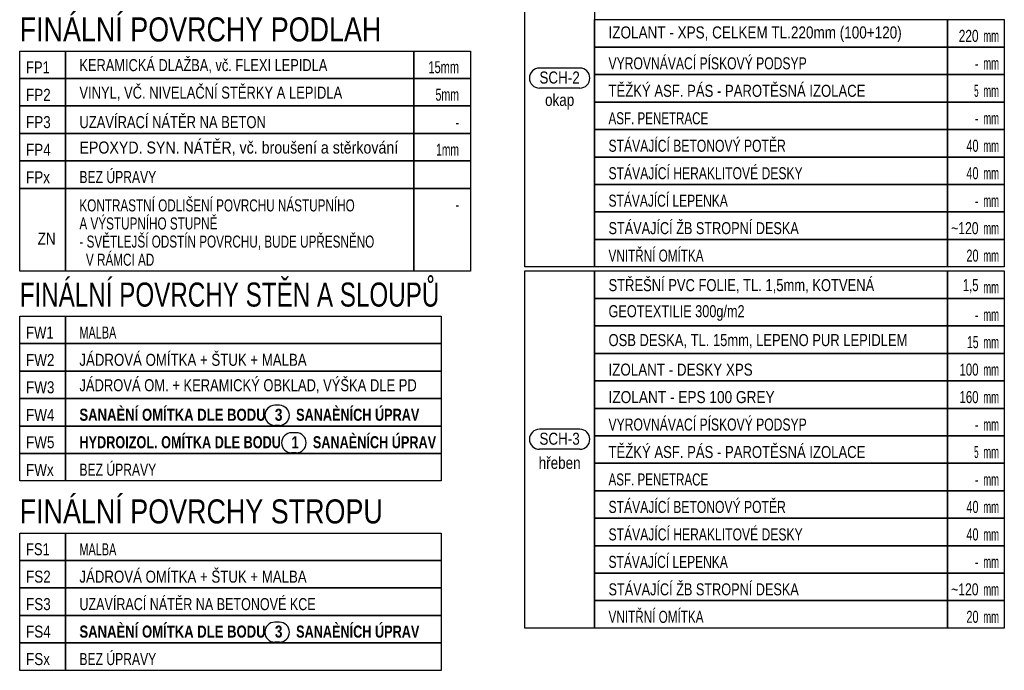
# Model space of a CAD drawing. Header units: millimetres. Extents: x -17177 to 48677, y -60985 to 11467.
# Tile 1 of 71: x 38450 to 48677, y -60985 to -54220. Entities that reach past the tile are written whole.
import ezdxf

# ---------------------------------------------------------------- set-up
doc = ezdxf.new("R2010")
doc.units = ezdxf.units.MM
doc.layers.add('XR$1$LEGENDA SKLADEB_1', color=7, linetype='Continuous', lineweight=25)
doc.styles.add('ARIAL', font='ARIAL.TTF')
doc.styles.add('ARIALNARROW', font='ARIALN.TTF')

# ---------------------------------------------------------------- blocks, each defined once
blk = doc.blocks.new('KOMPLEXNÍ OBJEKT_71')
at = {"layer": 'XR$1$LEGENDA SKLADEB_1', "color": 7, "linetype": 'Continuous', "lineweight": 25}
for p, q in [((44421, -54506), (44421, -54220)), ((44421, -54220), (48088, -54220)), ((48088, -54220), (48677, -54220)), ((48088, -54506), (48088, -54220)), ((48088, -54220), (48088, -54506)), ((48677, -54220), (48677, -54506)), ((48088, -54506), (44421, -54506)), ((48677, -54506), (48088, -54506))]:
    blk.add_line(p, q, dxfattribs=at)
blk = doc.blocks.new('KOMPLEXNÍ OBJEKT_72')
at = {"layer": 'XR$1$LEGENDA SKLADEB_1', "color": 7, "linetype": 'Continuous', "lineweight": 25}
for p, q in [((44421, -54791), (44421, -54506)), ((44421, -54506), (48088, -54506)), ((48088, -54506), (48677, -54506)), ((48088, -54791), (48088, -54506)), ((48088, -54506), (48088, -54791)), ((48677, -54506), (48677, -54791)), ((48088, -54791), (44421, -54791)), ((48677, -54791), (48088, -54791))]:
    blk.add_line(p, q, dxfattribs=at)
blk = doc.blocks.new('KOMPLEXNÍ OBJEKT_73')
at = {"layer": 'XR$1$LEGENDA SKLADEB_1', "color": 7, "linetype": 'Continuous', "lineweight": 25}
for p, q in [((44421, -55077), (44421, -54791)), ((44421, -54791), (48088, -54791)), ((48088, -54791), (48677, -54791)), ((48088, -55077), (48088, -54791)), ((48088, -54791), (48088, -55077)), ((48677, -54791), (48677, -55077)), ((48088, -55077), (44421, -55077)), ((48677, -55077), (48088, -55077))]:
    blk.add_line(p, q, dxfattribs=at)
blk = doc.blocks.new('KOMPLEXNÍ OBJEKT_74')
at = {"layer": 'XR$1$LEGENDA SKLADEB_1', "color": 7, "linetype": 'Continuous', "lineweight": 25}
for p, q in [((44421, -55362), (44421, -55077)), ((44421, -55077), (48088, -55077)), ((48088, -55077), (48677, -55077)), ((48088, -55362), (48088, -55077)), ((48088, -55077), (48088, -55362)), ((48677, -55077), (48677, -55362)), ((48088, -55362), (44421, -55362)), ((48677, -55362), (48088, -55362))]:
    blk.add_line(p, q, dxfattribs=at)
blk = doc.blocks.new('KOMPLEXNÍ OBJEKT_75')
at = {"layer": 'XR$1$LEGENDA SKLADEB_1', "color": 7, "linetype": 'Continuous', "lineweight": 25}
for p, q in [((44421, -55648), (44421, -55362)), ((44421, -55362), (48088, -55362)), ((48088, -55362), (48677, -55362)), ((48088, -55648), (48088, -55362)), ((48088, -55362), (48088, -55648)), ((48677, -55362), (48677, -55648)), ((48088, -55648), (44421, -55648)), ((48677, -55648), (48088, -55648))]:
    blk.add_line(p, q, dxfattribs=at)
blk = doc.blocks.new('KOMPLEXNÍ OBJEKT_76')
at = {"layer": 'XR$1$LEGENDA SKLADEB_1', "color": 7, "linetype": 'Continuous', "lineweight": 25}
for p, q in [((44421, -55934), (44421, -55648)), ((44421, -55648), (48088, -55648)), ((48088, -55648), (48677, -55648)), ((48088, -55934), (48088, -55648)), ((48088, -55648), (48088, -55934)), ((48677, -55648), (48677, -55934)), ((48088, -55934), (44421, -55934)), ((48677, -55934), (48088, -55934))]:
    blk.add_line(p, q, dxfattribs=at)
blk = doc.blocks.new('KOMPLEXNÍ OBJEKT_77')
at = {"layer": 'XR$1$LEGENDA SKLADEB_1', "color": 7, "linetype": 'Continuous', "lineweight": 25}
for p, q in [((44421, -56219), (44421, -55934)), ((44421, -55934), (48088, -55934)), ((48088, -55934), (48677, -55934)), ((48088, -56219), (48088, -55934)), ((48088, -55934), (48088, -56219)), ((48677, -55934), (48677, -56219)), ((48088, -56219), (44421, -56219)), ((48677, -56219), (48088, -56219))]:
    blk.add_line(p, q, dxfattribs=at)
blk = doc.blocks.new('KOMPLEXNÍ OBJEKT_78')
at = {"layer": 'XR$1$LEGENDA SKLADEB_1', "color": 7, "linetype": 'Continuous', "lineweight": 25}
for p, q in [((44421, -56505), (44421, -56219)), ((44421, -56219), (48088, -56219)), ((48088, -56219), (48677, -56219)), ((48088, -56505), (48088, -56219)), ((48088, -56219), (48088, -56505)), ((48677, -56219), (48677, -56505)), ((48088, -56505), (44421, -56505)), ((48677, -56505), (48088, -56505))]:
    blk.add_line(p, q, dxfattribs=at)
blk = doc.blocks.new('KOMPLEXNÍ OBJEKT_79')
at = {"layer": 'XR$1$LEGENDA SKLADEB_1', "color": 7, "linetype": 'Continuous', "lineweight": 25}
for p, q in [((44421, -56790), (44421, -56505)), ((44421, -56505), (48088, -56505)), ((48088, -56505), (48677, -56505)), ((48088, -56790), (48088, -56505)), ((48088, -56505), (48088, -56790)), ((48677, -56505), (48677, -56790)), ((48088, -56790), (44421, -56790)), ((48677, -56790), (48088, -56790))]:
    blk.add_line(p, q, dxfattribs=at)
blk = doc.blocks.new('KOMPLEXNÍ OBJEKT_82')
at = {"layer": 'XR$1$LEGENDA SKLADEB_1', "color": 7, "linetype": 'Continuous', "lineweight": 25}
for p, q in [((43696, -53078), (44421, -53078)), ((43696, -56790), (43696, -53078)), ((44421, -53078), (44421, -56790)), ((44421, -56790), (43696, -56790))]:
    blk.add_line(p, q, dxfattribs=at)
blk = doc.blocks.new('KOMPLEXNÍ OBJEKT_83')
at = {"layer": 'XR$1$LEGENDA SKLADEB_1', "color": 7, "linetype": 'Continuous', "lineweight": 25}
for p, q in [((44421, -57119), (44421, -56833)), ((44421, -56833), (48088, -56833)), ((48088, -56833), (48677, -56833)), ((48088, -57119), (48088, -56833)), ((48088, -56833), (48088, -57119)), ((48677, -56833), (48677, -57119)), ((48088, -57119), (44421, -57119)), ((48677, -57119), (48088, -57119))]:
    blk.add_line(p, q, dxfattribs=at)
blk = doc.blocks.new('KOMPLEXNÍ OBJEKT_84')
at = {"layer": 'XR$1$LEGENDA SKLADEB_1', "color": 7, "linetype": 'Continuous', "lineweight": 25}
for p, q in [((44421, -57404), (44421, -57119)), ((44421, -57119), (48088, -57119)), ((48088, -57119), (48677, -57119)), ((48088, -57404), (48088, -57119)), ((48088, -57119), (48088, -57404)), ((48677, -57119), (48677, -57404)), ((48088, -57404), (44421, -57404)), ((48677, -57404), (48088, -57404))]:
    blk.add_line(p, q, dxfattribs=at)
blk = doc.blocks.new('KOMPLEXNÍ OBJEKT_85')
at = {"layer": 'XR$1$LEGENDA SKLADEB_1', "color": 7, "linetype": 'Continuous', "lineweight": 25}
for p, q in [((44421, -58261), (44421, -57975)), ((44421, -57975), (48088, -57975)), ((48088, -57975), (48677, -57975)), ((48088, -58261), (48088, -57975)), ((48088, -57975), (48088, -58261)), ((48677, -57975), (48677, -58261)), ((48088, -58261), (44421, -58261)), ((48677, -58261), (48088, -58261))]:
    blk.add_line(p, q, dxfattribs=at)
blk = doc.blocks.new('KOMPLEXNÍ OBJEKT_86')
at = {"layer": 'XR$1$LEGENDA SKLADEB_1', "color": 7, "linetype": 'Continuous', "lineweight": 25}
for p, q in [((44421, -58547), (44421, -58261)), ((44421, -58261), (48088, -58261)), ((48088, -58261), (48677, -58261)), ((48088, -58547), (48088, -58261)), ((48088, -58261), (48088, -58547)), ((48677, -58261), (48677, -58547)), ((48088, -58547), (44421, -58547)), ((48677, -58547), (48088, -58547))]:
    blk.add_line(p, q, dxfattribs=at)
blk = doc.blocks.new('KOMPLEXNÍ OBJEKT_87')
at = {"layer": 'XR$1$LEGENDA SKLADEB_1', "color": 7, "linetype": 'Continuous', "lineweight": 25}
for p, q in [((44421, -58832), (44421, -58547)), ((44421, -58547), (48088, -58547)), ((48088, -58547), (48677, -58547)), ((48088, -58832), (48088, -58547)), ((48088, -58547), (48088, -58832)), ((48677, -58547), (48677, -58832)), ((48088, -58832), (44421, -58832)), ((48677, -58832), (48088, -58832))]:
    blk.add_line(p, q, dxfattribs=at)
blk = doc.blocks.new('KOMPLEXNÍ OBJEKT_88')
at = {"layer": 'XR$1$LEGENDA SKLADEB_1', "color": 7, "linetype": 'Continuous', "lineweight": 25}
for p, q in [((44421, -59118), (44421, -58832)), ((44421, -58832), (48088, -58832)), ((48088, -58832), (48677, -58832)), ((48088, -59118), (48088, -58832)), ((48088, -58832), (48088, -59118)), ((48677, -58832), (48677, -59118)), ((48088, -59118), (44421, -59118)), ((48677, -59118), (48088, -59118))]:
    blk.add_line(p, q, dxfattribs=at)
blk = doc.blocks.new('KOMPLEXNÍ OBJEKT_89')
at = {"layer": 'XR$1$LEGENDA SKLADEB_1', "color": 7, "linetype": 'Continuous', "lineweight": 25}
for p, q in [((44421, -59403), (44421, -59118)), ((44421, -59118), (48088, -59118)), ((48088, -59118), (48677, -59118)), ((48088, -59403), (48088, -59118)), ((48088, -59118), (48088, -59403)), ((48677, -59118), (48677, -59403)), ((48088, -59403), (44421, -59403)), ((48677, -59403), (48088, -59403))]:
    blk.add_line(p, q, dxfattribs=at)
blk = doc.blocks.new('KOMPLEXNÍ OBJEKT_90')
at = {"layer": 'XR$1$LEGENDA SKLADEB_1', "color": 7, "linetype": 'Continuous', "lineweight": 25}
for p, q in [((44421, -59689), (44421, -59403)), ((44421, -59403), (48088, -59403)), ((48088, -59403), (48677, -59403)), ((48088, -59689), (48088, -59403)), ((48088, -59403), (48088, -59689)), ((48677, -59403), (48677, -59689)), ((48088, -59689), (44421, -59689)), ((48677, -59689), (48088, -59689))]:
    blk.add_line(p, q, dxfattribs=at)
blk = doc.blocks.new('KOMPLEXNÍ OBJEKT_91')
at = {"layer": 'XR$1$LEGENDA SKLADEB_1', "color": 7, "linetype": 'Continuous', "lineweight": 25}
for p, q in [((44421, -59974), (44421, -59689)), ((44421, -59689), (48088, -59689)), ((48088, -59689), (48677, -59689)), ((48088, -59974), (48088, -59689)), ((48088, -59689), (48088, -59974)), ((48677, -59689), (48677, -59974)), ((48088, -59974), (44421, -59974)), ((48677, -59974), (48088, -59974))]:
    blk.add_line(p, q, dxfattribs=at)
blk = doc.blocks.new('KOMPLEXNÍ OBJEKT_92')
at = {"layer": 'XR$1$LEGENDA SKLADEB_1', "color": 7, "linetype": 'Continuous', "lineweight": 25}
for p, q in [((44421, -60260), (44421, -59974)), ((44421, -59974), (48088, -59974)), ((48088, -59974), (48677, -59974)), ((48088, -60260), (48088, -59974)), ((48088, -59974), (48088, -60260)), ((48677, -59974), (48677, -60260)), ((48088, -60260), (44421, -60260)), ((48677, -60260), (48088, -60260))]:
    blk.add_line(p, q, dxfattribs=at)
blk = doc.blocks.new('KOMPLEXNÍ OBJEKT_93')
at = {"layer": 'XR$1$LEGENDA SKLADEB_1', "color": 7, "linetype": 'Continuous', "lineweight": 25}
for p, q in [((44421, -60545), (44421, -60260)), ((44421, -60260), (48088, -60260)), ((48088, -60260), (48677, -60260)), ((48088, -60545), (48088, -60260)), ((48088, -60260), (48088, -60545)), ((48677, -60260), (48677, -60545)), ((48088, -60545), (44421, -60545)), ((48677, -60545), (48088, -60545))]:
    blk.add_line(p, q, dxfattribs=at)
blk = doc.blocks.new('KOMPLEXNÍ OBJEKT_94')
at = {"layer": 'XR$1$LEGENDA SKLADEB_1', "color": 7, "linetype": 'Continuous', "lineweight": 25}
for p, q in [((44421, -57690), (44421, -57404)), ((44421, -57404), (48088, -57404)), ((48088, -57404), (48677, -57404)), ((48088, -57690), (48088, -57404)), ((48088, -57404), (48088, -57690)), ((48677, -57404), (48677, -57690)), ((48088, -57690), (44421, -57690)), ((48677, -57690), (48088, -57690))]:
    blk.add_line(p, q, dxfattribs=at)
blk = doc.blocks.new('KOMPLEXNÍ OBJEKT_95')
at = {"layer": 'XR$1$LEGENDA SKLADEB_1', "color": 7, "linetype": 'Continuous', "lineweight": 25}
for p, q in [((44421, -57975), (44421, -57690)), ((44421, -57690), (48088, -57690)), ((48088, -57690), (48677, -57690)), ((48088, -57975), (48088, -57690)), ((48088, -57690), (48088, -57975)), ((48677, -57690), (48677, -57975)), ((48088, -57975), (44421, -57975)), ((48677, -57975), (48088, -57975))]:
    blk.add_line(p, q, dxfattribs=at)
blk = doc.blocks.new('KOMPLEXNÍ OBJEKT_96')
at = {"layer": 'XR$1$LEGENDA SKLADEB_1', "color": 7, "linetype": 'Continuous', "lineweight": 25}
for p, q in [((43696, -56833), (44421, -56833)), ((43696, -60545), (43696, -56833)), ((44421, -56833), (44421, -60545)), ((44421, -60545), (43696, -60545))]:
    blk.add_line(p, q, dxfattribs=at)
blk = doc.blocks.new('KOMPLEXNÍ OBJEKT_97')
at = {"layer": 'XR$1$LEGENDA SKLADEB_1', "color": 7, "linetype": 'Continuous', "lineweight": 25}
for p, q in [((38450, -57302), (38925, -57302)), ((38450, -57588), (38450, -57302)), ((38925, -57302), (38925, -57588)), ((38925, -57588), (38925, -57302)), ((38925, -57302), (42829, -57302)), ((42829, -57302), (42829, -57588)), ((38925, -57588), (38450, -57588)), ((42829, -57588), (38925, -57588))]:
    blk.add_line(p, q, dxfattribs=at)
blk = doc.blocks.new('KOMPLEXNÍ OBJEKT_98')
at = {"layer": 'XR$1$LEGENDA SKLADEB_1', "color": 7, "linetype": 'Continuous', "lineweight": 25}
for p, q in [((38450, -57588), (38925, -57588)), ((38450, -57874), (38450, -57588)), ((38925, -57588), (38925, -57874)), ((38925, -57874), (38925, -57588)), ((38925, -57588), (42829, -57588)), ((42829, -57588), (42829, -57874)), ((38925, -57874), (38450, -57874)), ((42829, -57874), (38925, -57874))]:
    blk.add_line(p, q, dxfattribs=at)
blk = doc.blocks.new('KOMPLEXNÍ OBJEKT_99')
at = {"layer": 'XR$1$LEGENDA SKLADEB_1', "color": 7, "linetype": 'Continuous', "lineweight": 25}
for p, q in [((38450, -57874), (38925, -57874)), ((38450, -58159), (38450, -57874)), ((38925, -57874), (38925, -58159)), ((38925, -58159), (38925, -57874)), ((38925, -57874), (42829, -57874)), ((42829, -57874), (42829, -58159)), ((38925, -58159), (38450, -58159)), ((42829, -58159), (38925, -58159))]:
    blk.add_line(p, q, dxfattribs=at)
blk = doc.blocks.new('KOMPLEXNÍ OBJEKT_100')
at = {"layer": 'XR$1$LEGENDA SKLADEB_1', "color": 7, "linetype": 'Continuous', "lineweight": 25}
for p, q in [((38450, -58159), (38925, -58159)), ((38450, -58445), (38450, -58159)), ((38925, -58159), (38925, -58445)), ((38925, -58445), (38925, -58159)), ((38925, -58159), (42829, -58159)), ((42829, -58159), (42829, -58445)), ((38925, -58445), (38450, -58445)), ((42829, -58445), (38925, -58445))]:
    blk.add_line(p, q, dxfattribs=at)
blk = doc.blocks.new('KOMPLEXNÍ OBJEKT_101')
at = {"layer": 'XR$1$LEGENDA SKLADEB_1', "color": 7, "linetype": 'Continuous', "lineweight": 25}
for p, q in [((38450, -58445), (38925, -58445)), ((38450, -58730), (38450, -58445)), ((38925, -58445), (38925, -58730)), ((38925, -58730), (38925, -58445)), ((38925, -58445), (42829, -58445)), ((42829, -58445), (42829, -58730)), ((38925, -58730), (38450, -58730)), ((42829, -58730), (38925, -58730))]:
    blk.add_line(p, q, dxfattribs=at)
blk = doc.blocks.new('KOMPLEXNÍ OBJEKT_102')
at = {"layer": 'XR$1$LEGENDA SKLADEB_1', "color": 7, "linetype": 'Continuous', "lineweight": 25}
for p, q in [((38450, -58730), (38925, -58730)), ((38450, -59016), (38450, -58730)), ((38925, -58730), (38925, -59016)), ((38925, -59016), (38925, -58730)), ((38925, -58730), (42829, -58730)), ((42829, -58730), (42829, -59016)), ((38925, -59016), (38450, -59016)), ((42829, -59016), (38925, -59016))]:
    blk.add_line(p, q, dxfattribs=at)
blk = doc.blocks.new('KOMPLEXNÍ OBJEKT_103')
at = {"layer": 'XR$1$LEGENDA SKLADEB_1', "color": 7, "linetype": 'Continuous', "lineweight": 25}
for p, q in [((38450, -59557), (38925, -59557)), ((38450, -59842), (38450, -59557)), ((38925, -59557), (38925, -59842)), ((38925, -59842), (38925, -59557)), ((38925, -59557), (42829, -59557)), ((42829, -59557), (42829, -59842)), ((38925, -59842), (38450, -59842)), ((42829, -59842), (38925, -59842))]:
    blk.add_line(p, q, dxfattribs=at)
blk = doc.blocks.new('KOMPLEXNÍ OBJEKT_104')
at = {"layer": 'XR$1$LEGENDA SKLADEB_1', "color": 7, "linetype": 'Continuous', "lineweight": 25}
for p, q in [((38450, -59842), (38925, -59842)), ((38450, -60128), (38450, -59842)), ((38925, -59842), (38925, -60128)), ((38925, -60128), (38925, -59842)), ((38925, -59842), (42829, -59842)), ((42829, -59842), (42829, -60128)), ((38925, -60128), (38450, -60128)), ((42829, -60128), (38925, -60128))]:
    blk.add_line(p, q, dxfattribs=at)
blk = doc.blocks.new('KOMPLEXNÍ OBJEKT_105')
at = {"layer": 'XR$1$LEGENDA SKLADEB_1', "color": 7, "linetype": 'Continuous', "lineweight": 25}
for p, q in [((38450, -60128), (38925, -60128)), ((38450, -60414), (38450, -60128)), ((38925, -60128), (38925, -60414)), ((38925, -60414), (38925, -60128)), ((38925, -60128), (42829, -60128)), ((42829, -60128), (42829, -60414)), ((38925, -60414), (38450, -60414)), ((42829, -60414), (38925, -60414))]:
    blk.add_line(p, q, dxfattribs=at)
blk = doc.blocks.new('KOMPLEXNÍ OBJEKT_106')
at = {"layer": 'XR$1$LEGENDA SKLADEB_1', "color": 7, "linetype": 'Continuous', "lineweight": 25}
for p, q in [((38450, -60414), (38925, -60414)), ((38450, -60699), (38450, -60414)), ((38925, -60414), (38925, -60699)), ((38925, -60699), (38925, -60414)), ((38925, -60414), (42829, -60414)), ((42829, -60414), (42829, -60699)), ((38925, -60699), (38450, -60699)), ((42829, -60699), (38925, -60699))]:
    blk.add_line(p, q, dxfattribs=at)
blk = doc.blocks.new('KOMPLEXNÍ OBJEKT_107')
at = {"layer": 'XR$1$LEGENDA SKLADEB_1', "color": 7, "linetype": 'Continuous', "lineweight": 25}
for p, q in [((38450, -60699), (38925, -60699)), ((38450, -60985), (38450, -60699)), ((38925, -60699), (38925, -60985)), ((38925, -60985), (38925, -60699)), ((38925, -60699), (42829, -60699)), ((42829, -60699), (42829, -60985)), ((38925, -60985), (38450, -60985)), ((42829, -60985), (38925, -60985))]:
    blk.add_line(p, q, dxfattribs=at)
blk = doc.blocks.new('KOMPLEXNÍ OBJEKT_108')
at = {"layer": 'XR$1$LEGENDA SKLADEB_1', "color": 7, "linetype": 'Continuous', "lineweight": 25}
for p, q in [((38450, -54546), (38925, -54546)), ((38450, -54831), (38450, -54546)), ((38925, -54546), (38925, -54831)), ((38925, -54831), (38925, -54546)), ((38925, -54546), (42542, -54546)), ((42542, -54546), (43131, -54546)), ((42542, -54831), (42542, -54546)), ((42542, -54546), (42542, -54831)), ((43131, -54546), (43131, -54831)), ((38925, -54831), (38450, -54831)), ((42542, -54831), (38925, -54831)), ((43131, -54831), (42542, -54831))]:
    blk.add_line(p, q, dxfattribs=at)
blk = doc.blocks.new('KOMPLEXNÍ OBJEKT_109')
at = {"layer": 'XR$1$LEGENDA SKLADEB_1', "color": 7, "linetype": 'Continuous', "lineweight": 25}
for p, q in [((38450, -54831), (38925, -54831)), ((38450, -55117), (38450, -54831)), ((38925, -54831), (38925, -55117)), ((38925, -55117), (38925, -54831)), ((38925, -54831), (42542, -54831)), ((42542, -54831), (43131, -54831)), ((42542, -55117), (42542, -54831)), ((42542, -54831), (42542, -55117)), ((43131, -54831), (43131, -55117)), ((38925, -55117), (38450, -55117)), ((42542, -55117), (38925, -55117)), ((43131, -55117), (42542, -55117))]:
    blk.add_line(p, q, dxfattribs=at)
blk = doc.blocks.new('KOMPLEXNÍ OBJEKT_110')
at = {"layer": 'XR$1$LEGENDA SKLADEB_1', "color": 7, "linetype": 'Continuous', "lineweight": 25}
for p, q in [((38450, -55117), (38925, -55117)), ((38450, -55402), (38450, -55117)), ((38925, -55117), (38925, -55402)), ((38925, -55402), (38925, -55117)), ((38925, -55117), (42542, -55117)), ((42542, -55117), (43131, -55117)), ((42542, -55402), (42542, -55117)), ((42542, -55117), (42542, -55402)), ((43131, -55117), (43131, -55402)), ((38925, -55402), (38450, -55402)), ((42542, -55402), (38925, -55402)), ((43131, -55402), (42542, -55402))]:
    blk.add_line(p, q, dxfattribs=at)
blk = doc.blocks.new('KOMPLEXNÍ OBJEKT_111')
at = {"layer": 'XR$1$LEGENDA SKLADEB_1', "color": 7, "linetype": 'Continuous', "lineweight": 25}
for p, q in [((38450, -55402), (38925, -55402)), ((38450, -55688), (38450, -55402)), ((38925, -55402), (38925, -55688)), ((38925, -55688), (38925, -55402)), ((38925, -55402), (42542, -55402)), ((42542, -55402), (43131, -55402)), ((42542, -55688), (42542, -55402)), ((42542, -55402), (42542, -55688)), ((43131, -55402), (43131, -55688)), ((38925, -55688), (38450, -55688)), ((42542, -55688), (38925, -55688)), ((43131, -55688), (42542, -55688))]:
    blk.add_line(p, q, dxfattribs=at)
blk = doc.blocks.new('KOMPLEXNÍ OBJEKT_112')
at = {"layer": 'XR$1$LEGENDA SKLADEB_1', "color": 7, "linetype": 'Continuous', "lineweight": 25}
for p, q in [((38450, -55688), (38925, -55688)), ((38450, -55974), (38450, -55688)), ((38925, -55688), (38925, -55974)), ((38925, -55974), (38925, -55688)), ((38925, -55688), (42542, -55688)), ((42542, -55688), (43131, -55688)), ((42542, -55974), (42542, -55688)), ((42542, -55688), (42542, -55974)), ((43131, -55688), (43131, -55974)), ((38925, -55974), (38450, -55974)), ((42542, -55974), (38925, -55974)), ((43131, -55974), (42542, -55974))]:
    blk.add_line(p, q, dxfattribs=at)
blk = doc.blocks.new('KOMPLEXNÍ OBJEKT_113')
at = {"layer": 'XR$1$LEGENDA SKLADEB_1', "color": 7, "linetype": 'Continuous', "lineweight": 25}
for p, q in [((38450, -55974), (38925, -55974)), ((38450, -56836), (38450, -55974)), ((38925, -55974), (38925, -56836)), ((38925, -56836), (38925, -55974)), ((38925, -55974), (42542, -55974)), ((42542, -55974), (43131, -55974)), ((42542, -56836), (42542, -55974)), ((42542, -55974), (42542, -56836)), ((43131, -55974), (43131, -56836)), ((38925, -56836), (38450, -56836)), ((42542, -56836), (38925, -56836)), ((43131, -56836), (42542, -56836))]:
    blk.add_line(p, q, dxfattribs=at)

msp = doc.modelspace()

# ---------------------------------------------------------------- linework, layer by layer
at = {"layer": 'XR$1$LEGENDA SKLADEB_1', "color": 3, "linetype": 'Continuous', "lineweight": 25}
for p, q in [((44267.4, -54723.2), (43848.3, -54723.2)), ((44267.4, -54931.5), (43848.3, -54931.5)), ((44267.4, -58478.4), (43848.3, -58478.4)), ((44267.4, -58686.7), (43848.3, -58686.7))]:
    msp.add_line(p, q, dxfattribs=at)
at = {"layer": 'XR$1$LEGENDA SKLADEB_1', "color": 7, "linetype": 'Continuous', "lineweight": 25}
for p, q in [((44420.9, -57689.9), (44420.9, -57404.3)), ((44420.9, -57404.3), (48087.7, -57404.3)), ((44420.9, -57689.9), (48087.7, -57689.9)), ((44420.9, -57975.4), (48087.7, -57975.4)), ((41146.8, -58229.3), (41100.1, -58229.3)), ((41146.8, -58437.7), (41100.1, -58437.7)), ((41320.9, -58514.9), (41274.2, -58514.9)), ((41320.9, -58723.2), (41274.2, -58723.2)), ((41146.8, -60483.7), (41100.1, -60483.7)), ((41146.8, -60692.1), (41100.1, -60692.1))]:
    msp.add_line(p, q, dxfattribs=at)
at = {"layer": 'XR$1$LEGENDA SKLADEB_1', "color": 3, "linetype": 'Continuous', "lineweight": 25}
for centre, start, end in [((43848.3, -54827.4), 90, 270), ((44267.4, -54827.4), 270, 90), ((43848.3, -58582.6), 90, 270), ((44267.4, -58582.6), 270, 90)]:
    msp.add_arc(centre, 104.2, start, end, dxfattribs=at)
at = {"layer": 'XR$1$LEGENDA SKLADEB_1', "color": 7, "linetype": 'Continuous', "lineweight": 25}
for centre, start, end in [((41100.1, -58333.5), 90, 270), ((41146.8, -58333.5), 270, 90), ((41274.2, -58619.1), 90, 270), ((41320.9, -58619.1), 270, 90), ((41100.1, -60587.9), 90, 270), ((41146.8, -60587.9), 270, 90)]:
    msp.add_arc(centre, 104.2, start, end, dxfattribs=at)

# ---------------------------------------------------------------- block references
for name in ['KOMPLEXNÍ OBJEKT_82', 'KOMPLEXNÍ OBJEKT_71', 'KOMPLEXNÍ OBJEKT_72', 'KOMPLEXNÍ OBJEKT_108', 'KOMPLEXNÍ OBJEKT_73', 'KOMPLEXNÍ OBJEKT_109', 'KOMPLEXNÍ OBJEKT_110', 'KOMPLEXNÍ OBJEKT_74', 'KOMPLEXNÍ OBJEKT_111', 'KOMPLEXNÍ OBJEKT_75', 'KOMPLEXNÍ OBJEKT_112', 'KOMPLEXNÍ OBJEKT_76', 'KOMPLEXNÍ OBJEKT_77', 'KOMPLEXNÍ OBJEKT_113', 'KOMPLEXNÍ OBJEKT_78', 'KOMPLEXNÍ OBJEKT_79', 'KOMPLEXNÍ OBJEKT_96', 'KOMPLEXNÍ OBJEKT_83', 'KOMPLEXNÍ OBJEKT_84', 'KOMPLEXNÍ OBJEKT_97', 'KOMPLEXNÍ OBJEKT_94', 'KOMPLEXNÍ OBJEKT_98', 'KOMPLEXNÍ OBJEKT_95', 'KOMPLEXNÍ OBJEKT_99', 'KOMPLEXNÍ OBJEKT_85', 'KOMPLEXNÍ OBJEKT_100', 'KOMPLEXNÍ OBJEKT_86', 'KOMPLEXNÍ OBJEKT_101', 'KOMPLEXNÍ OBJEKT_87', 'KOMPLEXNÍ OBJEKT_102', 'KOMPLEXNÍ OBJEKT_88', 'KOMPLEXNÍ OBJEKT_89', 'KOMPLEXNÍ OBJEKT_90', 'KOMPLEXNÍ OBJEKT_103', 'KOMPLEXNÍ OBJEKT_91', 'KOMPLEXNÍ OBJEKT_104', 'KOMPLEXNÍ OBJEKT_92', 'KOMPLEXNÍ OBJEKT_105', 'KOMPLEXNÍ OBJEKT_93', 'KOMPLEXNÍ OBJEKT_106', 'KOMPLEXNÍ OBJEKT_107']:
    msp.add_blockref(name, (0, 0), dxfattribs=at)

# ---------------------------------------------------------------- texts
at = {"layer": 'XR$1$LEGENDA SKLADEB_1', "color": 7, "linetype": 'Continuous', "lineweight": 50, "char_height": 250, "attachment_point": 7, "style": 'ARIAL'}
for s, insert, width in [('\\W0.80;FINÁLNÍ POVRCHY PODLAH', (38449.6, -54450), 3866.919), ('\\W0.72;FINÁLNÍ POVRCHY STĚN A SLOUPŮ', (38449.6, -57206.7), 4422.806), ('\\W0.80;FINÁLNÍ POVRCHY STROPU', (38449.6, -59461.1), 3880.196)]:
    msp.add_mtext(s, dxfattribs=dict(at, insert=insert, width=width))
at = {"layer": 'XR$1$LEGENDA SKLADEB_1', "color": 7, "linetype": 'Continuous', "lineweight": 25, "char_height": 125}
for s, insert, width, attachment_point, style in [('\\W0.98;IZOLANT - XPS, CELKEM TL.220mm (100+120)', (44566.1, -54452.9), 3124.59, 7, 'ARIALNARROW'), ('\\W0.93;KERAMICKÁ DLAŽBA, vč. FLEXI LEPIDLA', (39070, -54778.4), 2631.382, 7, 'ARIALNARROW'), ('\\W0.88;VYROVNÁVACÍ PÍSKOVÝ PODSYP', (44566.1, -54738.4), 2108.163, 7, 'ARIALNARROW'), ('\\W0.86;220', (48409.5, -54452.9), 260.348, 9, 'ARIALNARROW'), ('\\W0.69;mm', (48622.9, -54452.9), 210.026, 9, 'ARIALNARROW'), ('\\W0.77;FP1', (38515.6, -54778.4), 305.058, 7, 'ARIAL'), ('\\W0.94;VINYL, VČ. NIVELAČNÍ STĚRKY A LEPIDLA', (39070, -55064), 2785.319, 7, 'ARIALNARROW'), ('\\W0.80;15mm', (43013.5, -54778.4), 376.78, 9, 'ARIALNARROW'), ('\\W0.95;TĚŽKÝ ASF. PÁS - PAROTĚSNÁ IZOLACE', (44566.1, -55024), 2732.798, 7, 'ARIALNARROW'), ('\\W0.81;-', (48409.5, -54738.4), 90.84, 9, 'ARIALNARROW'), ('\\W0.69;mm', (48622.9, -54738.4), 210.026, 9, 'ARIALNARROW'), ('\\W0.57;5', (48409.5, -55024), 82.583, 9, 'ARIALNARROW'), ('\\W0.80;FP2', (38515.6, -55064), 306.505, 7, 'ARIAL'), ('\\W0.94;UZAVÍRACÍ NÁTĚR NA BETON', (39070, -55349.5), 2002.249, 7, 'ARIALNARROW'), ('\\W0.77;5mm', (43013.5, -55064), 294.852, 9, 'ARIALNARROW'), ('\\W0.84;ASF. PENETRACE', (44566.1, -55309.6), 1092.659, 7, 'ARIALNARROW'), ('\\W0.69;mm', (48622.9, -55024), 210.026, 9, 'ARIALNARROW'), ('\\W0.80;FP3', (38515.6, -55349.5), 306.505, 7, 'ARIAL'), ('\\W0.88;STÁVAJÍCÍ BETONOVÝ POTĚR', (44566.1, -55595.1), 1898.352, 7, 'ARIALNARROW'), ('\\W0.69;mm', (48622.9, -55309.6), 210.026, 9, 'ARIALNARROW'), ('\\W1.03;EPOXYD. SYN. NÁTĚR, vč. broušení a stěrkování', (39070, -55635.1), 3374.297, 7, 'ARIALNARROW'), ('\\W0.81;-', (43013.5, -55349.5), 90.84, 9, 'ARIALNARROW'), ('\\W0.81;-', (48409.5, -55309.6), 90.84, 9, 'ARIALNARROW'), ('\\W0.80;FP4', (38515.6, -55635.1), 306.505, 7, 'ARIAL'), ('\\W0.75;1mm', (43013.5, -55635.1), 293.711, 9, 'ARIALNARROW'), ('\\W0.88;STÁVAJÍCÍ HERAKLITOVÉ DESKY', (44566.1, -55880.7), 2075.064, 7, 'ARIALNARROW'), ('\\W0.79;40', (48409.5, -55595.1), 175.866, 9, 'ARIALNARROW'), ('\\W0.69;mm', (48622.9, -55595.1), 210.026, 9, 'ARIALNARROW'), ('\\W0.88;BEZ ÚPRAVY', (39070, -55920.6), 858.612, 7, 'ARIALNARROW'), ('\\W0.80;FPx', (38515.6, -55920.6), 298.06, 7, 'ARIAL'), ('\\W0.87;STÁVAJÍCÍ LEPENKA', (44566.1, -56166.2), 1294.36, 7, 'ARIALNARROW'), ('\\W0.79;40', (48409.5, -55880.7), 175.866, 9, 'ARIALNARROW'), ('\\W0.69;mm', (48622.9, -55880.7), 210.026, 9, 'ARIALNARROW'), ('\\W0.92;STÁVAJÍCÍ ŽB STROPNÍ DESKA', (44566.1, -56451.8), 2030.714, 7, 'ARIALNARROW'), ('\\W0.81;-', (48409.5, -56166.2), 90.84, 9, 'ARIALNARROW'), ('\\W0.69;mm', (48622.9, -56166.2), 210.026, 9, 'ARIALNARROW'), ('\\W0.81;-', (43013.5, -56206.2), 90.84, 9, 'ARIALNARROW'), ('\\W0.88;~120', (48409.5, -56451.8), 348.541, 9, 'ARIALNARROW'), ('\\W0.80;ZN', (38636.6, -56559.2), 236.418, 7, 'ARIAL'), ('\\W0.85;VNITŘNÍ OMÍTKA', (44566.1, -56737.4), 1046.719, 7, 'ARIALNARROW'), ('\\W0.69;mm', (48622.9, -56451.8), 210.026, 9, 'ARIALNARROW'), ('\\W0.79;20', (48409.5, -56737.4), 175.866, 9, 'ARIALNARROW'), ('\\W0.69;mm', (48622.9, -56737.4), 210.026, 9, 'ARIALNARROW'), ('\\W0.94;STŘEŠNÍ PVC FOLIE, TL. 1,5mm, KOTVENÁ', (44566.1, -57065.8), 2825.373, 7, 'ARIALNARROW'), ('\\W0.82;1,5', (48409.5, -57065.8), 220.969, 9, 'ARIALNARROW'), ('\\W0.92;GEOTEXTILIE 300g/m2', (44566.1, -57351.4), 1470.766, 7, 'ARIALNARROW'), ('\\W0.69;mm', (48622.9, -57065.8), 210.026, 9, 'ARIALNARROW'), ('\\W0.69;mm', (48622.9, -57351.4), 210.026, 9, 'ARIALNARROW'), ('\\W0.94;OSB DESKA, TL. 15mm, LEPENO PUR LEPIDLEM', (44566.1, -57637), 3155.106, 7, 'ARIALNARROW'), ('\\W0.81;-', (48409.5, -57351.4), 90.84, 9, 'ARIALNARROW'), ('\\W0.78;FW1', (38515.6, -57535.2), 343.536, 7, 'ARIAL'), ('\\W0.96;JÁDROVÁ OMÍTKA + ŠTUK + MALBA', (39070, -57820.7), 2426.784, 7, 'ARIALNARROW'), ('\\W0.79;MALBA', (39070, -57535.2), 432.53, 7, 'ARIALNARROW'), ('\\W0.75;15', (48409.5, -57637), 173.603, 9, 'ARIALNARROW'), ('\\W0.69;mm', (48622.9, -57637), 210.026, 9, 'ARIALNARROW'), ('\\W0.97;IZOLANT - DESKY XPS', (44566.1, -57922.5), 1553.746, 7, 'ARIALNARROW'), ('\\W0.80;FW2', (38515.6, -57820.7), 344.797, 7, 'ARIAL'), ('\\W0.94;JÁDROVÁ OM. + KERAMICKÝ OBKLAD, VÝŠKA DLE PD', (39070, -58106.3), 3572.213, 7, 'ARIALNARROW'), ('\\W0.99;IZOLANT - EPS 100 GREY', (44566.1, -58208.1), 1802.067, 7, 'ARIALNARROW'), ('\\W0.83;100', (48409.5, -57922.5), 258.672, 9, 'ARIALNARROW'), ('\\W0.69;mm', (48622.9, -57922.5), 210.026, 9, 'ARIALNARROW'), ('\\W0.80;FW3', (38515.6, -58106.3), 344.797, 7, 'ARIAL'), ('\\W0.95;\\fArial Narrow|i0|b1|c0|p0;SANAÈNÍ OMÍTKA DLE BODU ', (39070, -58391.8), 1985.204, 7, 'ARIALNARROW'), ('\\W0.92;\\fArial Narrow|i0|b1|c0|p0; SANAÈNÍCH ÚPRAV', (41284.3, -58391.8), 1349.908, 7, 'ARIALNARROW'), ('\\W0.83;160', (48409.5, -58208.1), 258.672, 9, 'ARIALNARROW'), ('\\W0.88;VYROVNÁVACÍ PÍSKOVÝ PODSYP', (44566.1, -58493.6), 2108.163, 7, 'ARIALNARROW'), ('\\W0.69;mm', (48622.9, -58208.1), 210.026, 9, 'ARIALNARROW'), ('\\W0.80;FW4', (38515.6, -58391.8), 344.797, 7, 'ARIAL'), ('\\W0.99;\\fArial Narrow|i0|b1|c0|p0;3', (41100.1, -58391.8), 141.572, 7, 'ARIALNARROW'), ('\\W0.92;\\fArial Narrow|i0|b1|c0|p0;HYDROIZOL. OMÍTKA DLE BODU ', (39070, -58677.4), 2157.638, 7, 'ARIALNARROW'), ('\\W0.92;\\fArial Narrow|i0|b1|c0|p0; SANAÈNÍCH ÚPRAV', (41458.4, -58677.4), 1349.908, 7, 'ARIALNARROW'), ('\\W0.69;mm', (48622.9, -58493.6), 210.026, 9, 'ARIALNARROW'), ('\\W0.95;TĚŽKÝ ASF. PÁS - PAROTĚSNÁ IZOLACE', (44566.1, -58779.2), 2732.798, 7, 'ARIALNARROW'), ('\\W0.81;-', (48409.5, -58493.6), 90.84, 9, 'ARIALNARROW'), ('\\W0.80;FW5', (38515.6, -58677.4), 344.797, 7, 'ARIAL'), ('\\W0.90;\\fArial Narrow|i0|b1|c0|p0;1', (41274.2, -58677.4), 136.203, 7, 'ARIALNARROW'), ('\\W0.88;BEZ ÚPRAVY', (39070, -58963), 858.612, 7, 'ARIALNARROW'), ('\\W0.57;5', (48409.5, -58779.2), 82.583, 9, 'ARIALNARROW'), ('\\W0.69;mm', (48622.9, -58779.2), 210.026, 9, 'ARIALNARROW'), ('\\W0.84;ASF. PENETRACE', (44566.1, -59064.8), 1092.659, 7, 'ARIALNARROW'), ('\\W0.80;FWx', (38515.6, -58963), 336.366, 7, 'ARIAL'), ('\\W0.88;STÁVAJÍCÍ BETONOVÝ POTĚR', (44566.1, -59350.3), 1898.352, 7, 'ARIALNARROW'), ('\\W0.81;-', (48409.5, -59064.8), 90.84, 9, 'ARIALNARROW'), ('\\W0.69;mm', (48622.9, -59064.8), 210.026, 9, 'ARIALNARROW'), ('\\W0.88;STÁVAJÍCÍ HERAKLITOVÉ DESKY', (44566.1, -59635.9), 2075.064, 7, 'ARIALNARROW'), ('\\W0.79;40', (48409.5, -59350.3), 175.866, 9, 'ARIALNARROW'), ('\\W0.69;mm', (48622.9, -59350.3), 210.026, 9, 'ARIALNARROW'), ('\\W0.79;40', (48409.5, -59635.9), 175.866, 9, 'ARIALNARROW'), ('\\W0.87;STÁVAJÍCÍ LEPENKA', (44566.1, -59921.4), 1294.36, 7, 'ARIALNARROW'), ('\\W0.69;mm', (48622.9, -59635.9), 210.026, 9, 'ARIALNARROW'), ('\\W0.77;FS1', (38515.6, -59789.5), 305.058, 7, 'ARIAL'), ('\\W0.96;JÁDROVÁ OMÍTKA + ŠTUK + MALBA', (39070, -60075.1), 2426.784, 7, 'ARIALNARROW'), ('\\W0.79;MALBA', (39070, -59789.5), 432.53, 7, 'ARIALNARROW'), ('\\W0.69;mm', (48622.9, -59921.4), 210.026, 9, 'ARIALNARROW'), ('\\W0.92;STÁVAJÍCÍ ŽB STROPNÍ DESKA', (44566.1, -60207), 2030.714, 7, 'ARIALNARROW'), ('\\W0.81;-', (48409.5, -59921.4), 90.84, 9, 'ARIALNARROW'), ('\\W0.80;FS2', (38515.6, -60075.1), 306.505, 7, 'ARIAL'), ('\\W0.91;UZAVÍRACÍ NÁTĚR NA BETONOVÉ KCE', (39070, -60360.7), 2499.932, 7, 'ARIALNARROW'), ('\\W0.85;VNITŘNÍ OMÍTKA', (44566.1, -60492.6), 1046.719, 7, 'ARIALNARROW'), ('\\W0.88;~120', (48409.5, -60207), 348.541, 9, 'ARIALNARROW'), ('\\W0.69;mm', (48622.9, -60207), 210.026, 9, 'ARIALNARROW'), ('\\W0.80;FS3', (38515.6, -60360.7), 306.505, 7, 'ARIAL'), ('\\W0.95;\\fArial Narrow|i0|b1|c0|p0;SANAÈNÍ OMÍTKA DLE BODU ', (39070, -60646.2), 1985.204, 7, 'ARIALNARROW'), ('\\W0.92;\\fArial Narrow|i0|b1|c0|p0; SANAÈNÍCH ÚPRAV', (41284.3, -60646.2), 1349.908, 7, 'ARIALNARROW'), ('\\W0.79;20', (48409.5, -60492.6), 175.866, 9, 'ARIALNARROW'), ('\\W0.69;mm', (48622.9, -60492.6), 210.026, 9, 'ARIALNARROW'), ('\\W0.80;FS4', (38515.6, -60646.2), 306.505, 7, 'ARIAL'), ('\\W0.99;\\fArial Narrow|i0|b1|c0|p0;3', (41100.1, -60646.2), 141.572, 7, 'ARIALNARROW'), ('\\W0.88;BEZ ÚPRAVY', (39070, -60931.8), 858.612, 7, 'ARIALNARROW'), ('\\W0.80;FSx', (38515.6, -60931.8), 298.06, 7, 'ARIAL')]:
    msp.add_mtext(s, dxfattribs=dict(at, insert=insert, width=width, attachment_point=attachment_point, style=style))
at = {"layer": 'XR$1$LEGENDA SKLADEB_1', "color": 3, "linetype": 'Continuous', "lineweight": 25, "char_height": 125, "style": 'ARIAL'}
for s, insert, width, attachment_point in [('\\W0.80;SCH-2', (43848.3, -54885.7), 469.077, 7), ('\\W0.80;okap', (44058.3, -55073.2), 355.148, 5), ('\\W0.80;SCH-3', (43848.3, -58640.9), 469.077, 7), ('\\W0.80;hřeben', (44058.3, -58828.4), 488.601, 5)]:
    msp.add_mtext(s, dxfattribs=dict(at, insert=insert, width=width, attachment_point=attachment_point))
at = {"layer": 'XR$1$LEGENDA SKLADEB_1', "color": 7, "linetype": 'Continuous', "lineweight": 18, "insert": (39070, -56088.3), "char_height": 125, "width": 3286.742, "attachment_point": 1, "line_spacing_factor": 0.903614, "style": 'ARIALNARROW'}
msp.add_mtext('\\W0.85;KONTRASTNÍ ODLIŠENÍ POVRCHU NÁSTUPNÍHO\\PA VÝSTUPNÍHO STUPNĚ\\P- SVĚTLEJŠÍ ODSTÍN POVRCHU, BUDE UPŘESNĚNO\\P  V RÁMCI AD', dxfattribs=at)

doc.saveas('drawing.dxf')
